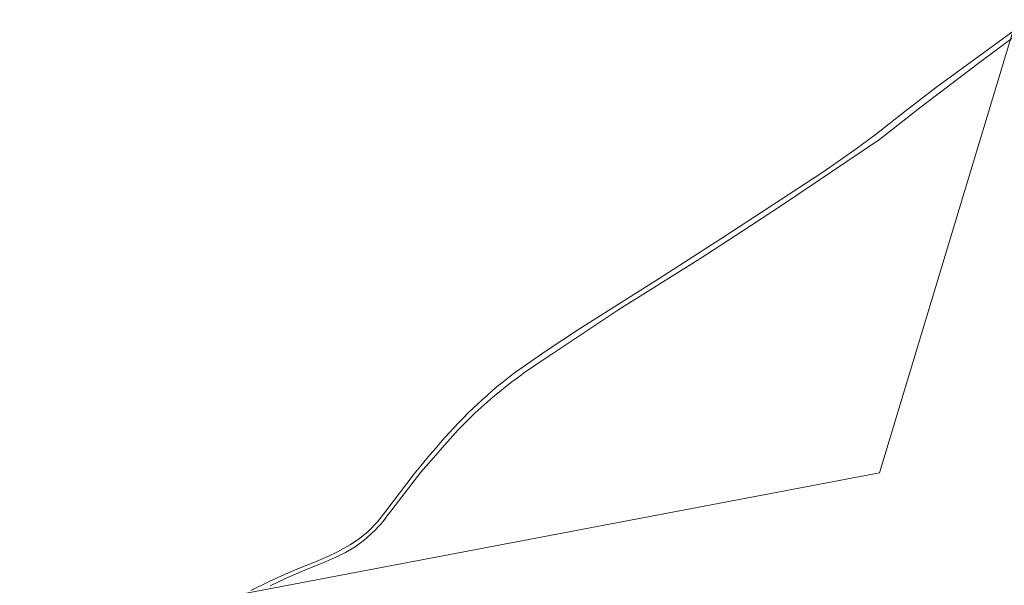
# Model space of a CAD drawing. Header units: metres. Extents: x 140853 to 145288, y 474558 to 480269.
# Tile 187 of 256: x 142611 to 142968, y 478700 to 478905. Entities that reach past the tile are written whole.
import ezdxf

# ---------------------------------------------------------------- set-up
doc = ezdxf.new("R2010")
doc.units = ezdxf.units.M
doc.header["$MEASUREMENT"] = 0
for name, color, linetype, lineweight in [('B-WE-GR-GROENVOORZIENING-G', 80, 'Continuous', 18), ('B-WE-OG-HULPLIJN-G', 50, 'Continuous', 18), ('B-WE-VH-VERHARDING_ASFALT-G', 252, 'Continuous', 18)]:
    doc.layers.add(name, color=color, linetype=linetype, lineweight=lineweight)

msp = doc.modelspace()

# ---------------------------------------------------------------- linework, layer by layer
at = {"layer": 'B-WE-GR-GROENVOORZIENING-G', "ltscale": 0.2, "flags": 128}
for points in [[(142987.134, 478910.661), (142958.721, 478889.319), (142937.524, 478873.247), (142922.911, 478861.808), (142887.799, 478838.115), (142872.976, 478828.423), (142857.812, 478818.56), (142828.451, 478800.103), (142804.086, 478783.892), (142799.146, 478780.652), (142799.146, 478780.652, 0.0688747), (142764.331, 478750), (142764.331, 478750), (142761.179, 478746.364), (142756.688, 478741.105), (142743.766, 478724.326), (142743.766, 478724.326, -0.0377669), (142739.175, 478719.254), (142739.175, 478719.254), (142736.715, 478716.994), (142732.855, 478714.062), (142729.392, 478711.968), (142725.577, 478710.16), (142722.29, 478708.727), (142714.601, 478705.635), (142707.795, 478702.677), (142702.042, 478699.875)], [(142695.072, 478698.225), (142701.71, 478701.514), (142705.91, 478703.473), (142711.714, 478705.967), (142717.874, 478708.384), (142722.965, 478710.547), (142726.415, 478712.299), (142730.98, 478714.79), (142734.465, 478717.038), (142737.509, 478719.64), (142740.905, 478723.167), (142743.987, 478727.004), (142754.276, 478740.594), (142756.641, 478743.486), (142759.963, 478747.421), (142762.222, 478750), (142762.222, 478750, -0.0552453), (142790.168, 478776.828), (142790.168, 478776.828), (142801.715, 478784.902), (142814.129, 478793.122), (142843.016, 478811.336), (142865.796, 478825.999), (142902.749, 478850.245), (142914.488, 478858.374), (142921.338, 478863.465), (142932.076, 478871.895), (142943.212, 478880.545), (142972.999, 478902.293)]]:
    msp.add_lwpolyline(points, format="xyb", dxfattribs=at)
at = {"layer": 'B-WE-OG-HULPLIJN-G'}
msp.add_lwpolyline([(141484.938, 478467.493), (142922.898, 478740.923), (143043.789, 479141.528), (143928.198, 479351.369), (144042.725, 479840.999), (144698.079, 479872.794), (144672.627, 478988.916), (144742.617, 478639.181), (145060.75, 478225.858), (145035.298, 477659.922), (145054.388, 476896.862), (144768.066, 476833.275), (144755.342, 477825.251), (143616.428, 477755.303), (142541.14, 475313.514), (141510.39, 476108.367), (141014.104, 476776.044), (140988.652, 477462.798), (141421.313, 477755.303), (141484.938, 478467.493)], close=True, dxfattribs=at)
at = {"layer": 'B-WE-VH-VERHARDING_ASFALT-G', "ltscale": 0.2, "flags": 128}
for points in [[(142702.042, 478699.875), (142707.795, 478702.677), (142714.601, 478705.635), (142722.29, 478708.727), (142725.577, 478710.16), (142729.392, 478711.968), (142732.855, 478714.062), (142736.715, 478716.994), (142739.175, 478719.254), (142739.175, 478719.254, 0.0377669), (142743.766, 478724.326), (142743.766, 478724.326), (142756.688, 478741.105), (142761.179, 478746.364), (142764.331, 478750), (142764.331, 478750, -0.0688747), (142799.146, 478780.652), (142799.146, 478780.652), (142804.086, 478783.892), (142828.451, 478800.103), (142857.812, 478818.56), (142872.976, 478828.423), (142887.799, 478838.115), (142922.911, 478861.808), (142937.524, 478873.247), (142958.721, 478889.319), (142987.134, 478910.661)], [(142972.999, 478902.293), (142943.212, 478880.545), (142932.076, 478871.895), (142921.338, 478863.465), (142914.488, 478858.374), (142902.749, 478850.245), (142865.796, 478825.999), (142843.016, 478811.336), (142814.129, 478793.122), (142801.715, 478784.902), (142790.168, 478776.828), (142790.168, 478776.828, 0.0552453), (142762.222, 478750), (142762.222, 478750), (142759.963, 478747.421), (142756.641, 478743.486), (142754.276, 478740.594), (142743.987, 478727.004), (142740.905, 478723.167), (142737.509, 478719.64), (142734.465, 478717.038), (142730.98, 478714.79), (142726.415, 478712.299), (142722.965, 478710.547), (142717.874, 478708.384), (142711.714, 478705.967), (142705.91, 478703.473), (142701.71, 478701.514), (142695.072, 478698.225)]]:
    msp.add_lwpolyline(points, format="xyb", dxfattribs=at)

doc.saveas('drawing.dxf')
